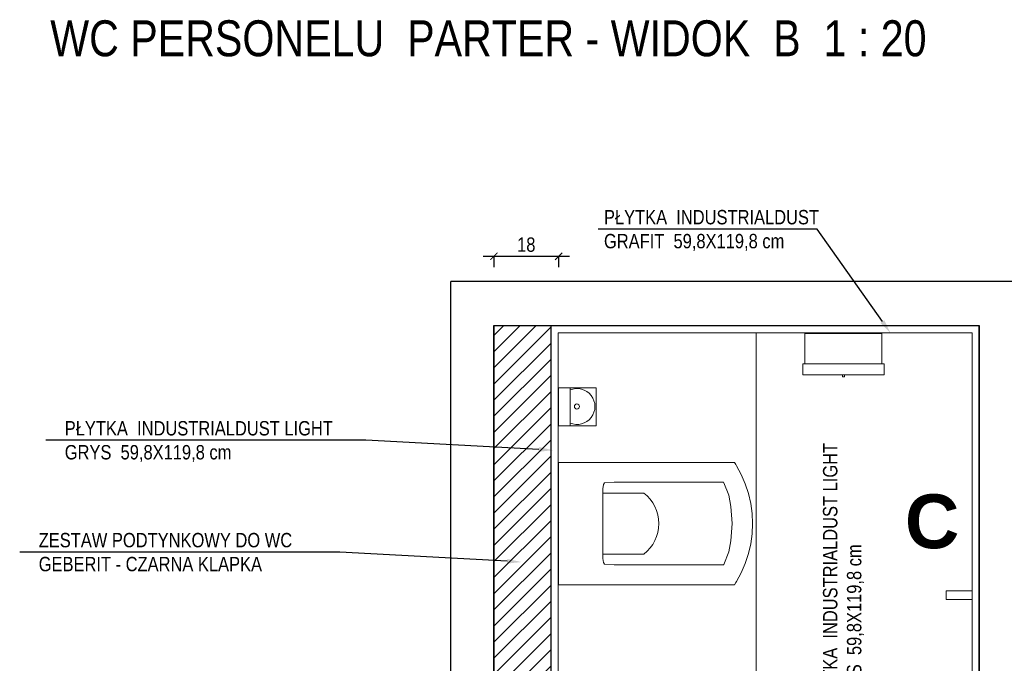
# Model space of a CAD drawing. Header units: millimetres. Extents: x -9038497 to 54128, y -10570064 to 59476.
# Tile 101 of 135: x 48107 to 48381, y 20646 to 20825. Entities that reach past the tile are written whole.
import ezdxf
from ezdxf import colors
from ezdxf.entities.mleader import LeaderData, LeaderLine
from ezdxf.math import Vec2, Vec3

# ---------------------------------------------------------------- set-up
doc = ezdxf.new("R2010")
doc.units = ezdxf.units.MM
doc.header["$LTSCALE"] = 0.8
doc.header["$PDMODE"] = 2
for name, color, linetype, lineweight in [('0 proj_schody', 2, 'Continuous', 18), ('0 proj_widok widok widok', 7, 'Continuous', 0), ('0 proj_wyposażenie sanitarne', 40, 'Continuous', 18), ('SCIANY', 1, 'Continuous', 30), ('tynk', 252, 'Continuous', 5)]:
    doc.layers.add(name, color=color, linetype=linetype, lineweight=lineweight)
doc.styles.get("Standard").update_dxf_attribs({"font": 'g12f13.shx', "width": 0.8, "height": 10})
doc.styles.add('WYMIAR-20', font='ARIALN.TTF', dxfattribs={"height": 4})
doc.styles.add('WYMIAR-50', font='ARIALN.TTF', dxfattribs={"height": 10})
doc.dimstyles.new('SKALA-20', dxfattribs={"dimscale": 2, "dimtxt": 2, "dimasz": 1, "dimexe": 1.5, "dimexo": 1.5, "dimgap": 0.6, "dimtad": 1, "dimdec": 1, "dimrnd": 0.5, "dimdsep": 46, "dimtxsty": 'WYMIAR-20', "dimblk": 'ARCHTICK', "dimcen": 1.2, "dimdle": 1.5, "dimclrd": 256, "dimclre": 256, "dimclrt": 256, "dimadec": 0, "dimazin": 0, "dimtfac": 0.5, "dimtdec": 1, "dimtix": 1, "dimtmove": 2, "dimatfit": 3, "dimfxl": 2, "dimfxlon": 1, "dimtolj": 1, "dimarcsym": 0})

# ---------------------------------------------------------------- blocks, each defined once
blk = doc.blocks.new('poj na papier toal. bok')
at = {"layer": '0 proj_wyposażenie sanitarne', "lineweight": 0}
for p, q in [((-2521.1, 1876.23), (-2521.1, 1854.74)), ((-2512.6, 1876.23), (-2521.1, 1876.23)), ((-2512.6, 1876.83), (-2509.6, 1876.83)), ((-2512.6, 1876.83), (-2512.6, 1854.23)), ((-2509.6, 1876.83), (-2509.6, 1854.23)), ((-2512.6, 1854.74), (-2521.1, 1854.74)), ((-2512.6, 1854.23), (-2509.6, 1854.23))]:
    blk.add_line(p, q, dxfattribs=at)
blk.add_lwpolyline([(-2509.05, 1865.81), (-2509.6, 1865.81), (-2509.6, 1865.25), (-2509.05, 1865.25)], close=True, dxfattribs=at)
blk = doc.blocks.new('szczotka wc rz')
at = {"layer": '0 proj_wyposażenie sanitarne', "lineweight": 0}
blk.add_line((-2549.15, 1881.62), (-2538.65, 1881.62), dxfattribs=at)
blk.add_lwpolyline([(-2549.15, 1878.41), (-2538.65, 1878.41), (-2538.65, 1888.91), (-2549.15, 1888.91)], close=True, dxfattribs=at)
blk.add_circle((-2543.99, 1883.55), 0.71, dxfattribs=at)
blk.add_arc((-2543.99, 1883.55), 5, 337.2512, 202.7488, dxfattribs=at)
blk = doc.blocks.new('roca gap wc rzut')
at = {"layer": '0 proj_wyposażenie sanitarne'}
for p, q in [((-830.27, 29352.38), (-864.27, 29352.38)), ((-858.58, 29339.65), (-858.77, 29336.95)), ((-858.13, 29339.94), (-858.58, 29339.65)), ((-856.96, 29340.08), (-858.13, 29339.94)), ((-847.27, 29340.08), (-856.96, 29340.08)), ((-847.27, 29340.08), (-837.58, 29340.08)), ((-837.58, 29340.08), (-836.4, 29339.94)), ((-836.4, 29339.94), (-835.95, 29339.65)), ((-835.95, 29339.65), (-835.77, 29336.95)), ((-858.77, 29306.54), (-858.65, 29306.44)), ((-858.65, 29306.44), (-855.16, 29305)), ((-835.89, 29306.44), (-839.38, 29305)), ((-835.77, 29306.54), (-835.89, 29306.44)), ((-855.16, 29305), (-852.04, 29304.45)), ((-852.04, 29304.45), (-847.27, 29304.14)), ((-842.5, 29304.45), (-847.27, 29304.14)), ((-839.38, 29305), (-842.5, 29304.45))]:
    blk.add_line(p, q, dxfattribs=at)
for points in [[(-864.27, 29352.38), (-864.27, 29303.49)], [(-830.27, 29303.49), (-830.27, 29352.38)], [(-855.77, 29340.08), (-855.77, 29328.69)], [(-838.77, 29328.69), (-838.77, 29340.08)], [(-858.77, 29336.95), (-858.77, 29306.54)], [(-835.77, 29306.54), (-835.77, 29336.95)], [(-864.27, 29303.49), (-863.71, 29303.13), (-863.38, 29302.94), (-860.95, 29301.6), (-858.35, 29300.48), (-855.63, 29299.58), (-852.88, 29298.95), (-850.08, 29298.56), (-847.27, 29298.43), (-844.45, 29298.56), (-841.65, 29298.95), (-838.9, 29299.58), (-836.19, 29300.48), (-833.59, 29301.6), (-831.15, 29302.94), (-830.83, 29303.13), (-830.27, 29303.49)]]:
    blk.add_lwpolyline(points, dxfattribs=at)
blk.add_arc((-847.27, 29335.2), 10.7, 217.4191, 322.5809, dxfattribs=at)
blk = doc.blocks.new('_ArchTick')
at = {"color": 0, "linetype": 'ByBlock', "const_width": 0.15}
blk.add_lwpolyline([(-0.5, -0.5), (0.5, 0.5)], dxfattribs=at)
blk = doc.blocks.new('*D2522')
at = {"layer": '0 proj_widok widok widok', "lineweight": -2, "transparency": 16777216}
for p, q in [((48236.1, 20759.5), (48260.1, 20759.5)), ((48239.1, 20759.5), (48239.1, 20756.5)), ((48257.1, 20759.5), (48257.1, 20756.5))]:
    blk.add_line(p, q, dxfattribs=at)
at = {"layer": 'Defpoints', "color": 0, "lineweight": 0, "transparency": 16777216}
for p in [(48239.1, 20759.72), (48257.1, 20759.72), (48257.1, 20759.5)]:
    blk.add_point(p, dxfattribs=at)
at = {"layer": '0 proj_widok widok widok', "lineweight": -2, "transparency": 16777216, "xscale": 2, "yscale": 2, "zscale": 2, "rotation": 180}
blk.add_blockref('_ArchTick', (48239.1, 20759.5), dxfattribs=at)
at = {"layer": '0 proj_widok widok widok', "lineweight": -2, "transparency": 16777216, "xscale": 2, "yscale": 2, "zscale": 2}
blk.add_blockref('_ArchTick', (48257.1, 20759.5), dxfattribs=at)
at = {"layer": '0 proj_widok widok widok', "lineweight": 0, "transparency": 16777216, "insert": (48248.1, 20762.74), "char_height": 4, "attachment_point": 5, "style": 'WYMIAR-20'}
blk.add_mtext('\\A1;18', dxfattribs=at)

msp = doc.modelspace()

# ---------------------------------------------------------------- hatches: boundary and pattern name
at = {"layer": '0 proj_widok widok widok', "lineweight": 0, "true_color": 0x636466, "transparency": 33554687}
h = msp.add_hatch(dxfattribs=at)
h.set_pattern_fill('ANSI31', color=251)
h.set_pattern_definition([(45, (-101266.953, 24106.7605), (-2.24506403, 2.24506403), [])])
h.paths.add_polyline_path([(48255, 20740.2), (48239.1, 20740.2), (48239.1, 20636.2), (48255, 20636.2)])

# ---------------------------------------------------------------- linework, layer by layer
at = {"layer": '0 proj_schody', "lineweight": 0}
for p, q in [((48372.01, 20666.39), (48364.89, 20666.39)), ((48364.89, 20666.39), (48364.89, 20663.95)), ((48364.89, 20663.95), (48372.17, 20663.95))]:
    msp.add_line(p, q, dxfattribs=at)
at = {"layer": '0 proj_widok widok widok', "lineweight": 0}
msp.add_line((48312.05, 20738.2), (48312.05, 20493.93), dxfattribs=at)
at = {"layer": 'SCIANY', "ltscale": 40}
for p, q in [((48227.1, 20494.07), (48227.1, 20752.46)), ((48551.83, 20752.46), (48227.1, 20752.46)), ((48239.1, 20740.2), (48239.1, 20636.2)), ((48239.1, 20636.2), (48239.1, 20740.2)), ((48239.1, 20740.2), (48374.1, 20740.2)), ((48255, 20636.2), (48255, 20740.2)), ((48374.1, 20636.2), (48374.1, 20740.2)), ((48374.1, 20740.2), (48374.1, 20636.2))]:
    msp.add_line(p, q, dxfattribs=at)
at = {"layer": 'tynk', "lineweight": 0, "ltscale": 40}
for p, q in [((48372.1, 20738.2), (48257, 20738.2)), ((48257, 20738.2), (48257, 20638.2)), ((48372.1, 20638.2), (48372.1, 20738.2))]:
    msp.add_line(p, q, dxfattribs=at)

# ---------------------------------------------------------------- block references
at = {"layer": '0 proj_widok widok widok', "lineweight": 0}
for name, p, rotation in [('poj na papier toal. bok', (46470.81, 18216.95), 270), ('szczotka wc rz', (46378.65, 18173.71), 270), ('roca gap wc rzut', (77609.48, 21532.38), 90)]:
    msp.add_blockref(name, p, dxfattribs=dict(at, rotation=rotation))

# ---------------------------------------------------------------- texts
for s, width, gutter_width, insert, char_height, attachment_point, style in [('WC PERSONELU  PARTER - WIDOK  B  1 : 20 ', 261.731, 50, (48359.45, 20825.18), 10, 3, 'WYMIAR-50'), ('PŁYTKA  INDUSTRIALDUST  GRAFIT  59,8X119,8 cm  ', 78.8002, 20, (48269.71, 20772.4), 4, 1, 'WYMIAR-20'), ('PŁYTKA  INDUSTRIALDUST LIGHT GRYS  59,8X119,8 cm  ', 78.8002, 20, (48119.72, 20713.64), 4, 1, 'WYMIAR-20'), ('{\\fArial Unicode MS|b1|i0|c238|p34;C}', 21.4671, 50, (48353.43, 20693.24), 15, 1, 'WYMIAR-50'), ('ZESTAW PODTYNKOWY DO WC GEBERIT - CZARNA KLAPKA  ', 78.8002, 20, (48112.48, 20682.51), 4, 1, 'WYMIAR-20')]:
    msp.add_mtext_dynamic_manual_height_columns(s, width=width, gutter_width=gutter_width, heights=[0], dxfattribs=dict(at, insert=insert, char_height=char_height, attachment_point=attachment_point, style=style))
at = {"layer": '0 proj_widok widok widok', "lineweight": 0, "insert": (48330.64, 20632.98), "char_height": 4, "attachment_point": 1, "rotation": 90, "style": 'WYMIAR-20'}
msp.add_mtext_dynamic_manual_height_columns('PŁYTKA  INDUSTRIALDUST LIGHT GRYS  59,8X119,8 cm  ', width=78.8002, gutter_width=20, heights=[0], dxfattribs=at)

# ---------------------------------------------------------------- dimensions: what is measured, and where the dimension line sits
at = {"layer": '0 proj_widok widok widok', "lineweight": 0}
dim = msp.add_linear_dim(base=(48257.1, 20759.5), p1=(48239.1, 20759.72), p2=(48257.1, 20759.72), dimstyle='SKALA-20', dxfattribs=at)
dim.commit()
dim.dimension.update_dxf_attribs({"geometry": '*D2522', "text_midpoint": (48248.1, 20762.74)})

# ---------------------------------------------------------------- leaders
ml = msp.add_multileader_mtext('Standard', dxfattribs=at)
ml.set_content('', color=256)
ml.set_leader_properties()
ml.build(insert=Vec2(0, 0))
ml.multileader.update_dxf_attribs({"text_right_attachment_type": 6, "dogleg_length": 0.36})
ctx = ml.context
ctx.base_point, ctx.plane_origin = Vec3(48266.08, 20769.06), Vec3(48349.46, 20738.06)
ctx.right_attachment, ctx.text_align_type = 6, 2
notes = []
notes.append((ctx, [(0, (1, 1, 0), (48329.05, 20767.06), (-1, 0), 58.97, [(0, [(48349.46, 20738.06)], 0, [])])]))
ctx.mtext.insert, ctx.mtext.alignment, ctx.mtext.flow_direction = Vec3(48268.08, 20771.06), 3, 5
ml = msp.add_multileader_mtext('Standard', dxfattribs=at)
ml.set_content('', color=256)
ml.set_leader_properties()
ml.build(insert=Vec2(0, 0))
ml.multileader.update_dxf_attribs({"text_right_attachment_type": 6, "dogleg_length": 0.36})
ctx = ml.context
ctx.base_point, ctx.plane_origin = Vec3(48112.44, 20710.29), Vec3(48213.79, 20737.5)
ctx.right_attachment, ctx.text_align_type = 6, 2
notes.append((ctx, [(0, (1, 1, 0), (48203.51, 20708.29), (-1, 0), 87.07, [(0, [(48255.57, 20705.54)], 0, [])])]))
ctx.mtext.insert, ctx.mtext.alignment, ctx.mtext.flow_direction = Vec3(48114.44, 20712.29), 3, 5
ml = msp.add_multileader_mtext('Standard', dxfattribs=at)
ml.set_content('', color=256)
ml.set_leader_properties()
ml.build(insert=Vec2(0, 0))
ml.multileader.update_dxf_attribs({"text_right_attachment_type": 6, "dogleg_length": 0.36})
ctx = ml.context
ctx.base_point, ctx.plane_origin = Vec3(48105.19, 20679.16), Vec3(48206.55, 20706.37)
ctx.right_attachment, ctx.text_align_type = 6, 2
notes.append((ctx, [(0, (1, 1, 0), (48196.26, 20677.16), (-1, 0), 87.07, [(0, [(48246.76, 20674.41)], 0, [])])]))
ctx.mtext.insert, ctx.mtext.alignment, ctx.mtext.flow_direction = Vec3(48107.19, 20681.16), 3, 5
for ctx, leaders in notes:
    for number, flags, end, landing, length, lines in leaders:
        leader = LeaderData()
        leader.index, (leader.has_last_leader_line, leader.has_dogleg_vector, leader.attachment_direction) = number, flags
        leader.last_leader_point, leader.dogleg_vector, leader.dogleg_length = Vec3(end), Vec3(landing), length
        for number, points, colour, breaks in lines:
            line = LeaderLine()
            line.index, line.vertices, line.color, line.breaks = number, Vec3.list(points), colors.encode_raw_color(colour), breaks
            leader.lines.append(line)
        ctx.leaders.append(leader)

doc.saveas('drawing.dxf')
